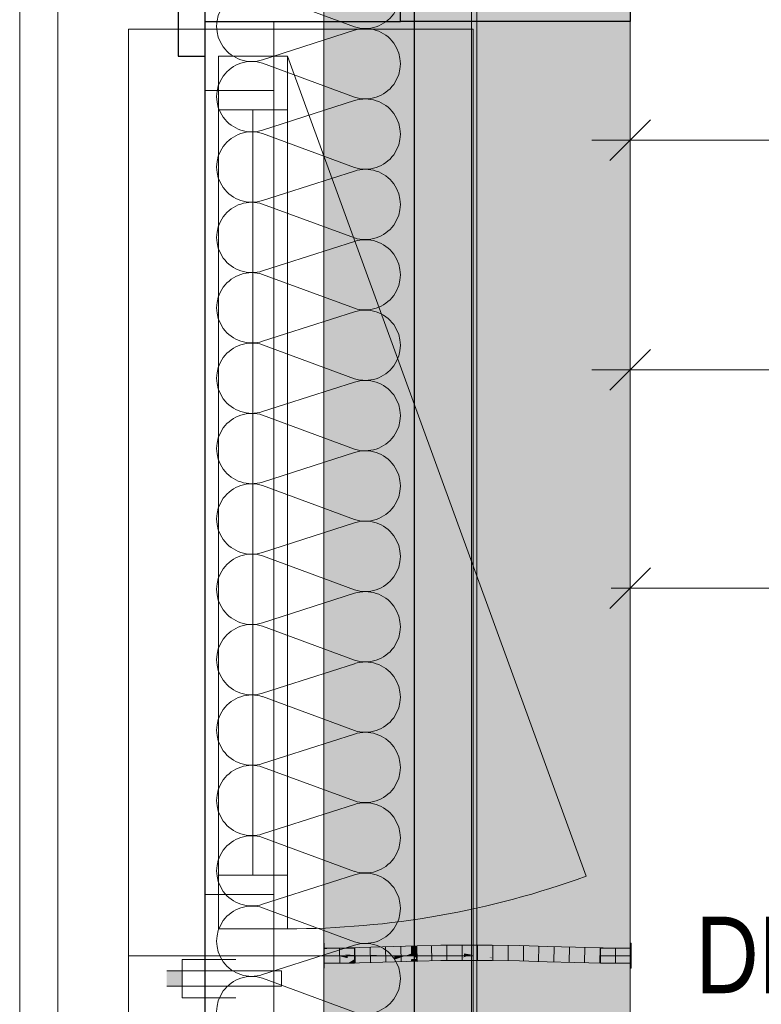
# Model space of a CAD drawing. Extents: x -1920 to 300, y 62 to 656.
# Tile 34 of 60: x -1822 to -1812, y 307 to 320. Entities that reach past the tile are written whole.
import ezdxf
from ezdxf.lldxf.tags import DXFTag

# ---------------------------------------------------------------- set-up
doc = ezdxf.new("R2010")
doc.units = 0
doc.layers.get('0').update_dxf_attribs({"lineweight": 35})
for name, color, linetype, lineweight, true_color in [('30 -33 Aussenwände- 7 Fassade_ Elemente', 7, 'Continuous', 9, 0x00aacc), ('30 -35 Decken- 1 Konstruktion-Träger- Stahlbeton', 7, 'grob-A06G9HJG8I', 13, 0x33aa00), ('30 -36 Dächer- 3 Dachbeläge', 7, 'Continuous', 15, 0x9999ff), ('30 -36 Dächer- 4 Dachbekleidungen', 7, 'Continuous', 9, 0xccccff), ('70 -76 Bemaßung- 2 Allgemein', 9, 'Continuous', 5, 0x808080), ('E_Leerrohr 20', 7, 'Continuous', 13, 0xcc0099), ('E_Leerrohr 20-Shading', 7, 'Continuous', 13, 0xcc0099)]:
    doc.layers.add(name, color=color, linetype=linetype, lineweight=lineweight, true_color=true_color)
doc.layers.add('70 -71 Achsen- 1 Gebäudeachsen', color=7, linetype='STRICHPUNKT2-A06G9HJF8I', lineweight=18)
doc.layers.add('Detailelementbeschriftung', color=7, linetype='Continuous', lineweight=9)
doc.layers.add('iwb_Schraffur_Unterzug', color=7, linetype='Continuous', lineweight=5, true_color=0xffffcc, plot=False)
doc.styles.get("Standard").update_dxf_attribs({"font": 'ARIALN.TTF'})
tags = doc.linetypes.add('grob-A06G9HJG8I', pattern=[14, 3, -8, 3]).pattern_tags.tags
tags[8:9] = [DXFTag(74, 4), DXFTag(75, 0), DXFTag(340, '0'), DXFTag(46, 0.0), DXFTag(50, 0.0), DXFTag(44, 0.0), DXFTag(45, 0.0)]
tags[6:7] = [DXFTag(74, 4), DXFTag(75, 0), DXFTag(340, '0'), DXFTag(46, 0.0), DXFTag(50, 0.0), DXFTag(44, 0.0), DXFTag(45, 0.0)]
tags[4:5] = [DXFTag(74, 4), DXFTag(75, 0), DXFTag(340, '0'), DXFTag(46, 0.0), DXFTag(50, 0.0), DXFTag(44, 0.0), DXFTag(45, 0.0)]
tags = doc.linetypes.add('STRICHPUNKT2', pattern=[12.7, 6.35, -3.175, 0, -3.175]).pattern_tags.tags
tags[10:11] = [DXFTag(74, 4), DXFTag(75, 0), DXFTag(340, '0'), DXFTag(46, 0.0), DXFTag(50, 0.0), DXFTag(44, 0.0), DXFTag(45, 0.0)]
tags[8:9] = [DXFTag(74, 4), DXFTag(75, 0), DXFTag(340, '0'), DXFTag(46, 0.0), DXFTag(50, 0.0), DXFTag(44, 0.0), DXFTag(45, 0.0)]
tags[6:7] = [DXFTag(74, 4), DXFTag(75, 0), DXFTag(340, '0'), DXFTag(46, 0.0), DXFTag(50, 0.0), DXFTag(44, 0.0), DXFTag(45, 0.0)]
tags[4:5] = [DXFTag(74, 4), DXFTag(75, 0), DXFTag(340, '0'), DXFTag(46, 0.0), DXFTag(50, 0.0), DXFTag(44, 0.0), DXFTag(45, 0.0)]
tags = doc.linetypes.add('STRICHPUNKT2-A06G9HJF8I', pattern=[12.7, 6.35, -3.175, 0, -3.175]).pattern_tags.tags
tags[10:11] = [DXFTag(74, 4), DXFTag(75, 0), DXFTag(340, '0'), DXFTag(46, 0.0), DXFTag(50, 0.0), DXFTag(44, 0.0), DXFTag(45, 0.0)]
tags[8:9] = [DXFTag(74, 4), DXFTag(75, 0), DXFTag(340, '0'), DXFTag(46, 0.0), DXFTag(50, 0.0), DXFTag(44, 0.0), DXFTag(45, 0.0)]
tags[6:7] = [DXFTag(74, 4), DXFTag(75, 0), DXFTag(340, '0'), DXFTag(46, 0.0), DXFTag(50, 0.0), DXFTag(44, 0.0), DXFTag(45, 0.0)]
tags[4:5] = [DXFTag(74, 4), DXFTag(75, 0), DXFTag(340, '0'), DXFTag(46, 0.0), DXFTag(50, 0.0), DXFTag(44, 0.0), DXFTag(45, 0.0)]

# ---------------------------------------------------------------- blocks, each defined once
blk = doc.blocks.new('Shading-A06G9GZP8I', base_point=(-1816.303, 307.503))
at = {"layer": 'E_Leerrohr 20-Shading', "color": 223, "true_color": 0xc67fb4}
for points in [[(-1815.999, 307.612), (-1815.999, 307.631), (-1816.305, 307.606), (-1816.305, 307.627)], [(-1815.999, 307.612), (-1815.816, 307.611), (-1815.999, 307.631), (-1815.816, 307.63)], [(-1815.816, 307.611), (-1815.636, 307.61), (-1815.816, 307.63), (-1815.635, 307.629)], [(-1817.521, 307.566), (-1817.522, 307.595), (-1817.825, 307.565), (-1817.825, 307.592)], [(-1817.825, 307.564), (-1817.825, 307.563), (-1817.521, 307.566)], [(-1817.218, 307.573), (-1817.219, 307.602), (-1817.521, 307.566), (-1817.522, 307.595)], [(-1817.521, 307.566), (-1817.218, 307.572), (-1817.521, 307.566), (-1817.218, 307.573)], [(-1816.914, 307.581), (-1816.915, 307.611), (-1817.218, 307.572), (-1817.219, 307.602)], [(-1816.915, 307.611), (-1816.914, 307.581), (-1816.694, 307.617), (-1816.694, 307.609)], [(-1816.694, 307.609), (-1816.914, 307.581), (-1816.694, 307.588)], [(-1816.694, 307.609), (-1816.61, 307.62), (-1816.694, 307.617)], [(-1816.609, 307.593), (-1816.61, 307.62), (-1816.694, 307.589), (-1816.694, 307.609)], [(-1816.609, 307.591), (-1816.609, 307.593), (-1816.694, 307.588), (-1816.694, 307.589)], [(-1816.694, 307.588), (-1816.609, 307.59), (-1816.609, 307.591)], [(-1816.305, 307.606), (-1816.305, 307.627), (-1816.609, 307.593), (-1816.61, 307.62)], [(-1816.609, 307.591), (-1816.305, 307.6), (-1816.609, 307.593), (-1816.305, 307.606)], [(-1816.609, 307.59), (-1816.305, 307.598), (-1816.609, 307.591), (-1816.305, 307.6)], [(-1816.305, 307.6), (-1815.999, 307.606), (-1816.305, 307.606), (-1815.999, 307.612)], [(-1816.305, 307.598), (-1815.999, 307.602), (-1816.305, 307.6), (-1815.999, 307.606)], [(-1815.999, 307.606), (-1815.636, 307.605), (-1815.999, 307.612), (-1815.636, 307.61)], [(-1815.999, 307.602), (-1815.636, 307.6), (-1815.999, 307.606), (-1815.636, 307.605)], [(-1815.273, 307.598), (-1815.272, 307.623), (-1815.636, 307.61), (-1815.635, 307.629)], [(-1815.636, 307.605), (-1815.273, 307.597), (-1815.636, 307.61), (-1815.273, 307.598)], [(-1815.636, 307.6), (-1815.273, 307.593), (-1815.636, 307.605), (-1815.273, 307.597)], [(-1814.91, 307.586), (-1814.909, 307.613), (-1815.273, 307.597), (-1815.272, 307.623)], [(-1815.273, 307.597), (-1815.273, 307.593), (-1815.208, 307.595), (-1815.023, 307.587)], [(-1815.208, 307.595), (-1815.055, 307.588), (-1814.91, 307.586), (-1814.91, 307.584)], [(-1814.548, 307.575), (-1814.547, 307.603), (-1814.91, 307.586), (-1814.909, 307.613)], [(-1814.91, 307.584), (-1814.548, 307.574), (-1814.91, 307.586), (-1814.548, 307.575)], [(-1814.186, 307.566), (-1814.186, 307.596), (-1814.548, 307.575), (-1814.547, 307.603)], [(-1814.548, 307.574), (-1814.186, 307.566), (-1814.548, 307.575)], [(-1813.825, 307.563), (-1813.825, 307.592), (-1814.186, 307.566), (-1814.186, 307.596)], [(-1817.825, 307.392), (-1817.519, 307.397), (-1817.825, 307.422), (-1817.519, 307.424)], [(-1817.825, 307.392), (-1817.519, 307.395), (-1817.519, 307.397)], [(-1817.214, 307.402), (-1817.214, 307.431), (-1817.519, 307.395), (-1817.519, 307.424)], [(-1816.909, 307.411), (-1816.91, 307.44), (-1817.214, 307.402), (-1817.214, 307.431)], [(-1816.909, 307.411), (-1816.692, 307.417), (-1816.91, 307.44), (-1816.693, 307.446)], [(-1816.693, 307.446), (-1816.693, 307.434), (-1816.606, 307.449), (-1816.605, 307.439)], [(-1816.693, 307.434), (-1816.692, 307.417), (-1816.605, 307.439), (-1816.605, 307.42)], [(-1816.302, 307.452), (-1816.302, 307.456), (-1816.605, 307.439), (-1816.606, 307.449)], [(-1816.605, 307.42), (-1816.301, 307.427), (-1816.605, 307.439), (-1816.302, 307.452)], [(-1815.999, 307.458), (-1815.999, 307.46), (-1816.302, 307.452), (-1816.302, 307.456)], [(-1816.301, 307.427), (-1815.999, 307.431), (-1816.302, 307.452), (-1815.999, 307.458)], [(-1815.999, 307.46), (-1815.999, 307.458), (-1815.819, 307.459), (-1815.819, 307.457)], [(-1815.999, 307.458), (-1815.999, 307.431), (-1815.819, 307.457), (-1815.819, 307.43)], [(-1815.819, 307.459), (-1815.819, 307.457), (-1815.637, 307.457), (-1815.637, 307.455)], [(-1815.637, 307.459), (-1815.819, 307.459), (-1815.637, 307.457), (-1815.819, 307.459)], [(-1815.819, 307.457), (-1815.819, 307.43), (-1815.637, 307.455), (-1815.638, 307.429)], [(-1815.638, 307.429), (-1815.276, 307.423), (-1815.637, 307.455), (-1815.276, 307.445)], [(-1815.276, 307.445), (-1815.276, 307.452), (-1815.637, 307.455), (-1815.637, 307.459)], [(-1814.915, 307.413), (-1814.914, 307.442), (-1815.276, 307.423), (-1815.276, 307.452)], [(-1814.552, 307.403), (-1814.551, 307.433), (-1814.915, 307.413), (-1814.914, 307.442)], [(-1814.189, 307.396), (-1814.188, 307.425), (-1814.552, 307.403), (-1814.551, 307.433)], [(-1813.825, 307.392), (-1813.825, 307.422), (-1814.189, 307.396), (-1814.188, 307.425)]]:
    blk.add_solid(points, dxfattribs=at)
at = {"layer": 'E_Leerrohr 20-Shading', "color": 231, "true_color": 0xe17fc9}
for points in [[(-1817.52, 307.495), (-1817.521, 307.566), (-1817.825, 307.492), (-1817.825, 307.563)], [(-1817.216, 307.502), (-1817.218, 307.572), (-1817.52, 307.495), (-1817.521, 307.566)], [(-1817.216, 307.495), (-1817.216, 307.502), (-1817.52, 307.493), (-1817.52, 307.494)], [(-1817.216, 307.502), (-1817.216, 307.502), (-1817.52, 307.494), (-1817.52, 307.495)], [(-1816.912, 307.511), (-1816.914, 307.581), (-1817.216, 307.502), (-1817.218, 307.572)], [(-1817.216, 307.501), (-1817.067, 307.496), (-1816.912, 307.511), (-1816.911, 307.498)], [(-1817.216, 307.501), (-1816.912, 307.511), (-1817.216, 307.502)], [(-1816.912, 307.511), (-1816.693, 307.517), (-1816.914, 307.581), (-1816.694, 307.588)], [(-1816.743, 307.499), (-1816.693, 307.517), (-1816.911, 307.498), (-1816.912, 307.511)], [(-1816.671, 307.5), (-1816.693, 307.517), (-1816.743, 307.499)], [(-1816.694, 307.588), (-1816.694, 307.586), (-1816.609, 307.59), (-1816.609, 307.584)], [(-1816.694, 307.586), (-1816.693, 307.517), (-1816.609, 307.584), (-1816.608, 307.52)], [(-1816.607, 307.518), (-1816.608, 307.52), (-1816.693, 307.517)], [(-1816.607, 307.5), (-1816.607, 307.518), (-1816.671, 307.5), (-1816.693, 307.517)], [(-1816.304, 307.579), (-1816.305, 307.598), (-1816.609, 307.584), (-1816.609, 307.59)], [(-1816.608, 307.52), (-1816.303, 307.527), (-1816.609, 307.584), (-1816.304, 307.579)], [(-1816.303, 307.52), (-1816.303, 307.527), (-1816.607, 307.518), (-1816.608, 307.52)], [(-1816.303, 307.52), (-1816.607, 307.518), (-1816.303, 307.503), (-1816.607, 307.5)], [(-1816.303, 307.503), (-1816.607, 307.5), (-1816.302, 307.485), (-1816.607, 307.497)], [(-1815.999, 307.576), (-1815.999, 307.602), (-1816.304, 307.579), (-1816.305, 307.598)], [(-1816.304, 307.579), (-1816.303, 307.528), (-1815.999, 307.576), (-1815.999, 307.534)], [(-1816.303, 307.528), (-1816.303, 307.527), (-1815.999, 307.534), (-1815.999, 307.531)], [(-1815.999, 307.521), (-1815.999, 307.531), (-1816.303, 307.52), (-1816.303, 307.527)], [(-1815.999, 307.521), (-1816.303, 307.52), (-1815.999, 307.504), (-1816.303, 307.503)], [(-1815.999, 307.504), (-1816.303, 307.503), (-1815.999, 307.474), (-1816.302, 307.485)], [(-1815.636, 307.577), (-1815.636, 307.6), (-1815.999, 307.576), (-1815.999, 307.602)], [(-1815.999, 307.576), (-1815.999, 307.531), (-1815.817, 307.577), (-1815.817, 307.53)], [(-1815.999, 307.521), (-1815.817, 307.53), (-1815.999, 307.531)], [(-1815.817, 307.53), (-1815.999, 307.521), (-1815.818, 307.52)], [(-1815.898, 307.504), (-1815.999, 307.521), (-1815.999, 307.504)], [(-1815.818, 307.52), (-1815.999, 307.521), (-1815.818, 307.504), (-1815.898, 307.504)], [(-1815.999, 307.474), (-1815.898, 307.504), (-1815.999, 307.504)], [(-1815.999, 307.474), (-1815.741, 307.466), (-1815.898, 307.504), (-1815.681, 307.466)], [(-1815.637, 307.466), (-1815.637, 307.503), (-1815.681, 307.466), (-1815.898, 307.504)], [(-1815.817, 307.53), (-1815.818, 307.52), (-1815.637, 307.528), (-1815.637, 307.519)], [(-1815.637, 307.503), (-1815.637, 307.519), (-1815.818, 307.504), (-1815.818, 307.52)], [(-1815.817, 307.53), (-1815.637, 307.529), (-1815.817, 307.577), (-1815.636, 307.577)], [(-1815.637, 307.528), (-1815.637, 307.529), (-1815.817, 307.53)], [(-1815.636, 307.577), (-1815.637, 307.529), (-1815.273, 307.582), (-1815.274, 307.525)], [(-1815.274, 307.521), (-1815.274, 307.523), (-1815.637, 307.528), (-1815.637, 307.529)], [(-1815.637, 307.529), (-1815.274, 307.523), (-1815.274, 307.525)], [(-1815.637, 307.519), (-1815.275, 307.514), (-1815.637, 307.528), (-1815.274, 307.521)], [(-1815.637, 307.519), (-1815.637, 307.503), (-1815.275, 307.514), (-1815.275, 307.501)], [(-1815.275, 307.471), (-1815.275, 307.501), (-1815.637, 307.466), (-1815.637, 307.503)], [(-1815.273, 307.582), (-1815.273, 307.593), (-1815.636, 307.577), (-1815.636, 307.6)], [(-1815.275, 307.514), (-1814.912, 307.507), (-1815.274, 307.521), (-1814.912, 307.512)], [(-1815.275, 307.514), (-1815.275, 307.501), (-1814.912, 307.507), (-1814.912, 307.499)], [(-1815.274, 307.523), (-1815.023, 307.587), (-1815.273, 307.582)], [(-1815.274, 307.523), (-1814.912, 307.513), (-1815.023, 307.587), (-1814.91, 307.584)], [(-1814.912, 307.512), (-1814.912, 307.513), (-1815.274, 307.521), (-1815.274, 307.523)], [(-1815.023, 307.587), (-1815.273, 307.593), (-1815.273, 307.582)], [(-1814.549, 307.503), (-1814.548, 307.574), (-1814.912, 307.513), (-1814.91, 307.584)], [(-1814.55, 307.501), (-1814.549, 307.503), (-1814.912, 307.507), (-1814.912, 307.513)], [(-1814.912, 307.507), (-1814.912, 307.499), (-1814.55, 307.501), (-1814.55, 307.496)], [(-1814.187, 307.496), (-1814.549, 307.503), (-1814.55, 307.501)], [(-1814.187, 307.496), (-1814.186, 307.566), (-1814.549, 307.503), (-1814.548, 307.574)], [(-1813.825, 307.492), (-1813.825, 307.563), (-1814.187, 307.496), (-1814.186, 307.566)], [(-1817.667, 307.493), (-1817.52, 307.495), (-1817.825, 307.492)], [(-1817.825, 307.49), (-1817.667, 307.493), (-1817.825, 307.492)], [(-1817.825, 307.49), (-1817.825, 307.488), (-1817.731, 307.492), (-1817.646, 307.491)], [(-1817.586, 307.476), (-1817.646, 307.491), (-1817.825, 307.478), (-1817.825, 307.488)], [(-1817.52, 307.459), (-1817.586, 307.476), (-1817.825, 307.463), (-1817.825, 307.478)], [(-1817.825, 307.463), (-1817.825, 307.422), (-1817.52, 307.459), (-1817.519, 307.424)], [(-1817.731, 307.492), (-1817.646, 307.491), (-1817.667, 307.493), (-1817.553, 307.493)], [(-1817.553, 307.493), (-1817.52, 307.494), (-1817.667, 307.493), (-1817.52, 307.495)], [(-1817.52, 307.494), (-1817.646, 307.491), (-1817.52, 307.491)], [(-1817.52, 307.491), (-1817.646, 307.491), (-1817.52, 307.476), (-1817.586, 307.476)], [(-1817.586, 307.476), (-1817.52, 307.459), (-1817.52, 307.476)], [(-1817.216, 307.486), (-1817.216, 307.495), (-1817.52, 307.491), (-1817.52, 307.493)], [(-1817.216, 307.486), (-1817.52, 307.491), (-1817.215, 307.473), (-1817.52, 307.476)], [(-1817.52, 307.476), (-1817.52, 307.459), (-1817.215, 307.473), (-1817.215, 307.455)], [(-1817.52, 307.459), (-1817.519, 307.424), (-1817.215, 307.455), (-1817.214, 307.431)], [(-1817.067, 307.496), (-1817.216, 307.501), (-1817.216, 307.495)], [(-1816.911, 307.492), (-1817.067, 307.496), (-1817.216, 307.486), (-1817.216, 307.495)], [(-1816.911, 307.492), (-1817.216, 307.486), (-1816.911, 307.48)], [(-1816.911, 307.48), (-1817.216, 307.486), (-1816.911, 307.469), (-1817.215, 307.473)], [(-1817.215, 307.473), (-1817.215, 307.455), (-1816.911, 307.469), (-1816.91, 307.45)], [(-1817.214, 307.431), (-1816.91, 307.44), (-1817.215, 307.455), (-1816.91, 307.45)], [(-1817.067, 307.496), (-1816.911, 307.492), (-1816.911, 307.498)], [(-1816.777, 307.487), (-1816.743, 307.499), (-1816.911, 307.492), (-1816.911, 307.498)], [(-1816.777, 307.487), (-1816.911, 307.492), (-1816.804, 307.477), (-1816.911, 307.48)], [(-1816.804, 307.477), (-1816.911, 307.48), (-1816.83, 307.468), (-1816.911, 307.469)], [(-1816.911, 307.469), (-1816.91, 307.45), (-1816.83, 307.468), (-1816.883, 307.449)], [(-1816.91, 307.45), (-1816.91, 307.44), (-1816.883, 307.449)], [(-1816.883, 307.449), (-1816.91, 307.44), (-1816.693, 307.446)], [(-1816.88, 307.451), (-1816.883, 307.449), (-1816.611, 307.453), (-1816.606, 307.449)], [(-1816.606, 307.449), (-1816.883, 307.449), (-1816.693, 307.446)], [(-1816.628, 307.466), (-1816.83, 307.468), (-1816.611, 307.453), (-1816.88, 307.451)], [(-1816.804, 307.477), (-1816.83, 307.468), (-1816.638, 307.474), (-1816.628, 307.466)], [(-1816.638, 307.474), (-1816.65, 307.483), (-1816.804, 307.477), (-1816.777, 307.487)], [(-1816.777, 307.487), (-1816.65, 307.483), (-1816.743, 307.499), (-1816.671, 307.5)], [(-1816.607, 307.497), (-1816.607, 307.5), (-1816.67, 307.499), (-1816.671, 307.5)], [(-1816.65, 307.483), (-1816.606, 307.482), (-1816.67, 307.499), (-1816.607, 307.497)], [(-1816.606, 307.482), (-1816.65, 307.483), (-1816.606, 307.473), (-1816.638, 307.474)], [(-1816.606, 307.473), (-1816.638, 307.474), (-1816.606, 307.466), (-1816.628, 307.466)], [(-1816.606, 307.466), (-1816.628, 307.466), (-1816.606, 307.453), (-1816.611, 307.453)], [(-1816.611, 307.453), (-1816.606, 307.449), (-1816.606, 307.453)], [(-1816.607, 307.497), (-1816.606, 307.482), (-1816.302, 307.485), (-1816.302, 307.473)], [(-1816.302, 307.473), (-1816.606, 307.482), (-1816.302, 307.468), (-1816.606, 307.473)], [(-1816.302, 307.468), (-1816.606, 307.473), (-1816.302, 307.463), (-1816.606, 307.466)], [(-1816.302, 307.463), (-1816.606, 307.466), (-1816.302, 307.456), (-1816.606, 307.453)], [(-1816.606, 307.453), (-1816.606, 307.449), (-1816.302, 307.456)], [(-1815.999, 307.474), (-1816.302, 307.485), (-1815.999, 307.467), (-1816.302, 307.474)], [(-1816.302, 307.474), (-1816.302, 307.473), (-1815.999, 307.467), (-1815.999, 307.464)], [(-1816.067, 307.466), (-1816.302, 307.473), (-1816.302, 307.468)], [(-1816.11, 307.461), (-1815.999, 307.464), (-1816.302, 307.468), (-1816.067, 307.466)], [(-1816.11, 307.461), (-1816.302, 307.468), (-1816.302, 307.463)], [(-1816.302, 307.456), (-1816.11, 307.461), (-1816.302, 307.463)], [(-1815.999, 307.46), (-1816.11, 307.461), (-1816.302, 307.456)], [(-1815.999, 307.46), (-1815.999, 307.464), (-1816.11, 307.461)], [(-1815.999, 307.474), (-1815.999, 307.467), (-1815.666, 307.464), (-1815.637, 307.459)], [(-1815.999, 307.467), (-1815.999, 307.464), (-1815.637, 307.459)], [(-1815.637, 307.459), (-1815.999, 307.464), (-1815.819, 307.459)], [(-1815.999, 307.464), (-1815.999, 307.46), (-1815.819, 307.459)], [(-1815.741, 307.466), (-1815.666, 307.464), (-1815.681, 307.466)], [(-1815.637, 307.463), (-1815.637, 307.466), (-1815.666, 307.464), (-1815.681, 307.466)], [(-1815.666, 307.464), (-1815.637, 307.459), (-1815.637, 307.463)], [(-1815.276, 307.452), (-1815.275, 307.471), (-1815.637, 307.463), (-1815.637, 307.466)], [(-1815.275, 307.471), (-1815.276, 307.452), (-1814.913, 307.478), (-1814.914, 307.442)], [(-1814.912, 307.499), (-1815.275, 307.501), (-1814.913, 307.478), (-1815.275, 307.471)], [(-1814.913, 307.478), (-1814.914, 307.442), (-1814.55, 307.485), (-1814.551, 307.433)], [(-1814.55, 307.496), (-1814.912, 307.499), (-1814.55, 307.485), (-1814.913, 307.478)], [(-1814.55, 307.485), (-1814.551, 307.433), (-1814.187, 307.49), (-1814.188, 307.425)], [(-1814.55, 307.501), (-1814.55, 307.496), (-1814.187, 307.496), (-1814.187, 307.493)], [(-1814.187, 307.493), (-1814.55, 307.496), (-1814.187, 307.49), (-1814.55, 307.485)], [(-1814.187, 307.49), (-1814.188, 307.425), (-1813.825, 307.492), (-1813.825, 307.422)], [(-1813.825, 307.492), (-1814.187, 307.496), (-1814.187, 307.493)], [(-1814.187, 307.493), (-1814.187, 307.49), (-1813.825, 307.492)]]:
    blk.add_solid(points, dxfattribs=at)
blk = doc.blocks.new('Shading-A06G9GZR8I', base_point=(-1813.825, 307.492))
at = {"layer": 'E_Leerrohr 20-Shading', "color": 213, "true_color": 0xd67fc0}
for points in [[(-1813.819, 307.657), (-1813.825, 307.657), (-1813.819, 307.603), (-1813.825, 307.603)], [(-1814.219, 307.592), (-1814.219, 307.492), (-1813.825, 307.592), (-1813.825, 307.492)], [(-1813.825, 307.603), (-1813.825, 307.492), (-1813.819, 307.603), (-1813.819, 307.492)], [(-1813.825, 307.492), (-1814.219, 307.492), (-1813.825, 307.392), (-1814.219, 307.398)], [(-1814.219, 307.398), (-1814.219, 307.392), (-1813.825, 307.392)], [(-1813.819, 307.492), (-1813.825, 307.492), (-1813.819, 307.446), (-1813.825, 307.447)], [(-1813.819, 307.446), (-1813.825, 307.447), (-1813.819, 307.438), (-1813.825, 307.438)], [(-1813.825, 307.438), (-1813.825, 307.327), (-1813.819, 307.438), (-1813.819, 307.327)]]:
    blk.add_solid(points, dxfattribs=at)
blk = doc.blocks.new('Shading-A06G9GZT8I', base_point=(-1817.825, 307.577))
at = {"layer": 'E_Leerrohr 20-Shading', "color": 213, "true_color": 0xd67fc0}
for points in [[(-1817.825, 307.61), (-1817.825, 307.657), (-1817.831, 307.61), (-1817.831, 307.657)], [(-1817.831, 307.61), (-1817.831, 307.606), (-1817.825, 307.61), (-1817.825, 307.606)], [(-1817.831, 307.606), (-1817.831, 307.579), (-1817.825, 307.606), (-1817.825, 307.579)], [(-1817.831, 307.492), (-1817.825, 307.492), (-1817.831, 307.579), (-1817.825, 307.579)], [(-1817.784, 307.579), (-1817.825, 307.592), (-1817.825, 307.577)], [(-1817.825, 307.592), (-1817.784, 307.579), (-1817.521, 307.592)], [(-1817.825, 307.577), (-1817.825, 307.508), (-1817.784, 307.579), (-1817.554, 307.504)], [(-1817.825, 307.508), (-1817.825, 307.499), (-1817.554, 307.504), (-1817.52, 307.492)], [(-1817.784, 307.579), (-1817.431, 307.592), (-1817.521, 307.592)], [(-1817.431, 307.592), (-1817.784, 307.579), (-1817.431, 307.502), (-1817.554, 307.504)], [(-1817.554, 307.504), (-1817.52, 307.492), (-1817.431, 307.502), (-1817.431, 307.492)], [(-1817.825, 307.47), (-1817.825, 307.492), (-1817.831, 307.47), (-1817.831, 307.492)], [(-1817.831, 307.457), (-1817.825, 307.457), (-1817.831, 307.47), (-1817.825, 307.47)], [(-1817.831, 307.457), (-1817.831, 307.444), (-1817.825, 307.457), (-1817.825, 307.444)], [(-1817.825, 307.444), (-1817.831, 307.444), (-1817.825, 307.423), (-1817.831, 307.423)], [(-1817.831, 307.423), (-1817.831, 307.327), (-1817.825, 307.423), (-1817.825, 307.327)], [(-1817.548, 307.493), (-1817.825, 307.499), (-1817.641, 307.492), (-1817.825, 307.495)], [(-1817.825, 307.495), (-1817.825, 307.492), (-1817.641, 307.492)], [(-1817.825, 307.49), (-1817.825, 307.451), (-1817.52, 307.492), (-1817.654, 307.448)], [(-1817.825, 307.49), (-1817.52, 307.492), (-1817.825, 307.491), (-1817.641, 307.492)], [(-1817.641, 307.492), (-1817.825, 307.492), (-1817.825, 307.491)], [(-1817.825, 307.451), (-1817.825, 307.392), (-1817.654, 307.448)], [(-1817.51, 307.397), (-1817.431, 307.445), (-1817.825, 307.392), (-1817.654, 307.448)], [(-1817.51, 307.397), (-1817.825, 307.392), (-1817.64, 307.392)], [(-1817.52, 307.492), (-1817.654, 307.448), (-1817.431, 307.492), (-1817.431, 307.445)], [(-1817.52, 307.492), (-1817.548, 307.493), (-1817.641, 307.492)], [(-1817.518, 307.392), (-1817.51, 307.397), (-1817.64, 307.392)], [(-1817.431, 307.397), (-1817.431, 307.4), (-1817.518, 307.392), (-1817.51, 307.397)], [(-1817.518, 307.392), (-1817.431, 307.392), (-1817.431, 307.397)], [(-1817.431, 307.4), (-1817.431, 307.445), (-1817.51, 307.397)]]:
    blk.add_solid(points, dxfattribs=at)
blk = doc.blocks.new('Referenz-A06G9HJH8I', base_point=(-1905.787, 86.892))
at = {"layer": '30 -33 Aussenwände- 7 Fassade_ Elemente', "color": 0, "linetype": 'Continuous', "lineweight": -2, "ltscale": 0.25}
for p, q in [((-1819.381, 270.642), (-1819.381, 353.142)), ((-1816.651, 350.892), (-1816.651, 272.892)), ((-1819.731, 320.892), (-1819.731, 319.242)), ((-1816.831, 319.692), (-1816.831, 320.892)), ((-1813.831, 320.892), (-1813.831, 319.692)), ((-1819.381, 319.242), (-1819.381, 319.692)), ((-1819.381, 319.692), (-1816.831, 319.692)), ((-1813.831, 319.692), (-1816.831, 319.692)), ((-1819.731, 319.242), (-1819.381, 319.242))]:
    blk.add_line(p, q, dxfattribs=at)
at = {"layer": '30 -33 Aussenwände- 7 Fassade_ Elemente', "color": 0, "linetype": 'Continuous', "ltscale": 0.13}
for p, q in [((-1821.801, 352.442), (-1821.801, 271.292)), ((-1815.901, 272.892), (-1815.901, 350.892)), ((-1821.301, 273.142), (-1821.301, 350.642)), ((-1819.381, 350.642), (-1819.381, 273.142)), ((-1821.801, 241.342), (-1821.801, 322.442)), ((-1813.831, 320.892), (-1813.831, 242.892)), ((-1817.431, 319.625), (-1818.631, 320.068)), ((-1819.381, 319.692), (-1818.481, 319.692)), ((-1819.381, 307.492), (-1819.381, 319.692)), ((-1818.481, 319.692), (-1818.481, 307.492)), ((-1818.631, 319.194), (-1817.431, 319.58)), ((-1819.206, 307.842), (-1819.206, 319.242)), ((-1819.206, 319.242), (-1818.306, 319.242)), ((-1818.306, 319.242), (-1818.306, 307.842)), ((-1817.431, 318.705), (-1818.631, 319.149)), ((-1818.631, 318.275), (-1817.431, 318.66)), ((-1817.431, 317.786), (-1818.631, 318.23)), ((-1818.631, 317.355), (-1817.431, 317.741)), ((-1817.431, 316.867), (-1818.631, 317.31)), ((-1818.631, 316.436), (-1817.431, 316.822)), ((-1817.431, 315.948), (-1818.631, 316.391)), ((-1818.631, 315.517), (-1817.431, 315.903)), ((-1817.431, 315.028), (-1818.631, 315.472)), ((-1818.631, 314.598), (-1817.431, 314.983)), ((-1817.431, 314.109), (-1818.631, 314.553)), ((-1818.631, 313.678), (-1817.431, 314.064)), ((-1817.431, 313.19), (-1818.631, 313.633)), ((-1818.631, 312.759), (-1817.431, 313.145)), ((-1817.431, 312.271), (-1818.631, 312.714)), ((-1818.631, 311.84), (-1817.431, 312.226)), ((-1817.431, 311.351), (-1818.631, 311.795)), ((-1818.631, 310.921), (-1817.431, 311.306)), ((-1817.431, 310.432), (-1818.631, 310.876)), ((-1818.631, 310.001), (-1817.431, 310.387)), ((-1817.431, 309.513), (-1818.631, 309.956)), ((-1818.631, 309.082), (-1817.431, 309.468)), ((-1817.431, 308.593), (-1818.631, 309.037)), ((-1818.631, 308.163), (-1817.431, 308.548)), ((-1817.431, 307.674), (-1818.631, 308.118)), ((-1818.306, 307.842), (-1819.206, 307.842)), ((-1818.631, 307.244), (-1817.431, 307.629)), ((-1819.381, 295.292), (-1819.381, 307.492)), ((-1819.381, 307.492), (-1818.481, 307.492)), ((-1818.481, 307.492), (-1818.481, 295.292)), ((-1817.431, 306.755), (-1818.631, 307.199))]:
    blk.add_line(p, q, dxfattribs=at)
at = {"layer": '30 -33 Aussenwände- 7 Fassade_ Elemente', "color": 0}
for p, q in [((-1820.381, 319.592), (-1819.381, 319.592)), ((-1820.381, 307.492), (-1820.381, 319.592)), ((-1818.481, 319.592), (-1819.381, 319.592)), ((-1819.381, 319.592), (-1819.381, 318.792)), ((-1815.881, 319.592), (-1818.481, 319.592)), ((-1818.481, 318.792), (-1818.481, 319.592)), ((-1815.881, 307.492), (-1815.881, 319.592)), ((-1819.206, 319.242), (-1818.306, 319.242)), ((-1819.206, 318.542), (-1819.206, 319.242)), ((-1818.306, 319.242), (-1818.306, 318.542)), ((-1819.381, 318.792), (-1818.481, 318.792)), ((-1819.381, 308.292), (-1819.381, 318.792)), ((-1819.206, 318.542), (-1818.306, 318.542)), ((-1819.206, 308.542), (-1819.206, 318.542)), ((-1818.756, 308.542), (-1818.756, 318.542)), ((-1818.306, 318.542), (-1818.306, 308.542)), ((-1819.206, 307.842), (-1819.206, 308.542)), ((-1818.306, 308.542), (-1819.206, 308.542)), ((-1818.306, 308.542), (-1818.306, 307.842)), ((-1819.381, 307.492), (-1819.381, 308.292)), ((-1819.381, 308.292), (-1818.481, 308.292)), ((-1818.481, 308.292), (-1818.481, 307.492)), ((-1818.306, 307.842), (-1819.206, 307.842)), ((-1820.381, 295.392), (-1820.381, 307.492)), ((-1820.381, 307.492), (-1819.381, 307.492)), ((-1818.481, 307.492), (-1819.381, 307.492)), ((-1819.381, 307.492), (-1819.381, 306.692)), ((-1818.481, 306.692), (-1818.481, 307.492)), ((-1815.881, 307.492), (-1818.481, 307.492)), ((-1815.881, 295.392), (-1815.881, 307.492))]:
    blk.add_line(p, q, dxfattribs=at)
at = {"layer": '30 -33 Aussenwände- 7 Fassade_ Elemente', "color": 0, "linetype": 'Continuous', "lineweight": 18, "ltscale": 0.18}
for p, q in [((-1819.381, 319.692), (-1818.481, 319.692)), ((-1819.381, 318.792), (-1819.381, 319.692)), ((-1818.481, 319.692), (-1818.481, 318.792)), ((-1819.206, 318.542), (-1819.206, 319.242)), ((-1819.206, 319.242), (-1818.306, 319.242)), ((-1818.306, 319.242), (-1818.306, 318.542)), ((-1818.481, 318.792), (-1819.381, 318.792)), ((-1818.306, 318.542), (-1819.206, 318.542)), ((-1818.756, 308.542), (-1818.756, 318.542)), ((-1819.206, 308.542), (-1818.306, 308.542)), ((-1819.206, 307.842), (-1819.206, 308.542)), ((-1818.306, 308.542), (-1818.306, 307.842)), ((-1819.381, 307.492), (-1819.381, 308.292)), ((-1819.381, 308.292), (-1818.481, 308.292)), ((-1818.481, 308.292), (-1818.481, 307.492)), ((-1818.306, 307.842), (-1819.206, 307.842)), ((-1819.381, 307.492), (-1818.481, 307.492)), ((-1819.381, 306.692), (-1819.381, 307.492)), ((-1818.481, 307.492), (-1818.481, 306.692))]:
    blk.add_line(p, q, dxfattribs=at)
at = {"layer": '30 -33 Aussenwände- 7 Fassade_ Elemente', "color": 0, "linetype": 'grob-A06G9HJG8I', "ltscale": 0.13}
blk.add_line((-1818.306, 319.242), (-1814.407, 308.53), dxfattribs=at)
at = {"layer": '30 -33 Aussenwände- 7 Fassade_ Elemente', "color": 0, "linetype": 'Continuous', "ltscale": 0.13}
for centre, major_axis, end_param in [((-1817.29, 320.062), (-0.141, -0.437), 3.765224), ((-1818.771, 319.631), (0.141, 0.437), 3.764652), ((-1817.29, 319.142), (-0.141, -0.437), 3.765224), ((-1818.771, 318.712), (0.141, 0.437), 3.764652), ((-1817.29, 318.223), (-0.141, -0.437), 3.765224), ((-1818.771, 317.793), (0.141, 0.437), 3.764652), ((-1817.29, 317.304), (-0.141, -0.437), 3.765224), ((-1818.771, 316.873), (0.141, 0.437), 3.764652), ((-1817.29, 316.385), (-0.141, -0.437), 3.765224), ((-1818.771, 315.954), (0.141, 0.437), 3.764652), ((-1817.29, 315.465), (-0.141, -0.437), 3.765224), ((-1818.771, 315.035), (0.141, 0.437), 3.764652), ((-1817.29, 314.546), (-0.141, -0.437), 3.765224), ((-1818.771, 314.116), (0.141, 0.437), 3.764652), ((-1817.29, 313.627), (-0.141, -0.437), 3.765224), ((-1818.771, 313.196), (0.141, 0.437), 3.764652), ((-1817.29, 312.708), (-0.141, -0.437), 3.765224), ((-1818.771, 312.277), (0.141, 0.437), 3.764652), ((-1817.29, 311.788), (-0.141, -0.437), 3.765224), ((-1818.771, 311.358), (0.141, 0.437), 3.764652), ((-1817.29, 310.869), (-0.141, -0.437), 3.765224), ((-1818.771, 310.438), (0.141, 0.437), 3.764652), ((-1817.29, 309.95), (-0.141, -0.437), 3.765224), ((-1818.771, 309.519), (0.141, 0.437), 3.764652), ((-1817.29, 309.031), (-0.141, -0.437), 3.765224), ((-1818.771, 308.6), (0.141, 0.437), 3.764652), ((-1817.29, 308.111), (-0.141, -0.437), 3.765224), ((-1818.771, 307.681), (0.141, 0.437), 3.764652), ((-1817.29, 307.192), (-0.141, -0.437), 3.765224), ((-1818.771, 306.761), (0.141, 0.437), 3.764652)]:
    blk.add_ellipse(centre, major_axis=major_axis, ratio=1, start_param=0, end_param=end_param, dxfattribs=at)
at = {"layer": '30 -33 Aussenwände- 7 Fassade_ Elemente', "color": 0, "linetype": 'grob-A06G9HJG8I', "ltscale": 0.13}
blk.add_ellipse((-1818.306, 319.242), major_axis=(0, -11.4), ratio=1, start_param=0, end_param=0.349066, dxfattribs=at)
at = {"layer": '30 -35 Decken- 1 Konstruktion-Träger- Stahlbeton', "color": 0}
for p, q in [((-1817.831, 433.642), (-1817.831, 242.642)), ((-1813.831, 433.642), (-1813.831, 242.642))]:
    blk.add_line(p, q, dxfattribs=at)
at = {"layer": '30 -36 Dächer- 3 Dachbeläge', "color": 0, "lineweight": 9}
for p, q in [((-1819.681, 307.292), (-1819.881, 307.292)), ((-1819.681, 307.092), (-1819.681, 307.292)), ((-1819.881, 307.092), (-1819.681, 307.092))]:
    blk.add_line(p, q, dxfattribs=at)
at = {"layer": '30 -36 Dächer- 3 Dachbeläge', "color": 0, "lineweight": 0}
for points in [[(-1819.881, 307.092), (-1819.881, 307.292), (-1819.681, 307.092)], [(-1819.681, 307.092), (-1819.881, 307.292), (-1819.681, 307.292)]]:
    blk.add_solid(points, dxfattribs=at)
at = {"layer": '30 -36 Dächer- 4 Dachbekleidungen', "color": 0, "linetype": 'Continuous', "ltscale": 0.13}
for p, q in [((-1818.981, 307.442), (-1819.681, 307.442)), ((-1819.681, 307.442), (-1819.681, 307.292)), ((-1819.681, 307.092), (-1819.681, 307.292)), ((-1819.681, 307.292), (-1818.981, 307.292)), ((-1818.381, 307.292), (-1818.981, 307.292)), ((-1818.381, 307.092), (-1818.381, 307.292)), ((-1818.981, 307.092), (-1819.681, 307.092)), ((-1819.681, 306.942), (-1819.681, 307.092)), ((-1818.981, 307.092), (-1818.381, 307.092)), ((-1818.981, 306.942), (-1819.681, 306.942))]:
    blk.add_line(p, q, dxfattribs=at)
at = {"layer": '70 -71 Achsen- 1 Gebäudeachsen', "color": 0, "linetype": 'STRICHPUNKT2-A06G9HJF8I', "ltscale": 0.18}
blk.add_line((-1815.831, 590.612), (-1815.831, 90.892), dxfattribs=at)
at = {"layer": '70 -76 Bemaßung- 2 Allgemein', "color": 0, "linetype": 'Continuous', "ltscale": 0.13}
for p, q in [((-1813.831, 319.392), (-1813.831, 317.642)), ((-1814.331, 318.142), (-1813.3, 318.142)), ((-1742.361, 318.142), (-1813.3, 318.142)), ((-1813.831, 316.392), (-1813.831, 314.642)), ((-1814.331, 315.142), (-1813.3, 315.142)), ((-1740.861, 315.142), (-1813.3, 315.142)), ((-1813.831, 313.293), (-1813.831, 311.793)), ((-1814.096, 312.028), (-1813.565, 312.559)), ((-1814.081, 312.293), (-1813.3, 312.293)), ((-1791.811, 312.293), (-1813.3, 312.293))]:
    blk.add_line(p, q, dxfattribs=at)
at = {"layer": '70 -76 Bemaßung- 2 Allgemein', "color": 0, "linetype": 'Continuous', "lineweight": 20, "ltscale": 0.2}
for p, q in [((-1814.096, 317.877), (-1813.565, 318.408)), ((-1814.096, 314.877), (-1813.565, 315.408))]:
    blk.add_line(p, q, dxfattribs=at)
blk = doc.blocks.new('Referenz-A06G9HJJ8I', base_point=(-1817.831, 154.592))
at = {"layer": 'iwb_Schraffur_Unterzug', "linetype": 'Continuous', "ltscale": 0.13}
blk.add_solid([(-1817.831, 242.642), (-1817.831, 546.142), (-1813.831, 242.642), (-1813.831, 546.142)], dxfattribs=at)
blk = doc.blocks.new('Flexrohr-A06G9ID98I', base_point=(-1817.825, 307.392))
at = {"color": 0, "linetype": 'ByBlock', "lineweight": -2, "ltscale": 0.13}
for p, q in [((-1815.999, 307.631), (-1816.305, 307.627)), ((-1815.635, 307.629), (-1815.999, 307.631)), ((-1817.522, 307.595), (-1817.825, 307.592)), ((-1817.825, 307.592), (-1817.825, 307.392)), ((-1817.824, 307.586), (-1817.824, 307.398)), ((-1817.625, 307.588), (-1817.623, 307.4)), ((-1817.219, 307.602), (-1817.522, 307.595)), ((-1817.426, 307.591), (-1817.422, 307.403)), ((-1817.226, 307.596), (-1817.221, 307.408)), ((-1816.915, 307.611), (-1817.219, 307.602)), ((-1817.027, 307.601), (-1817.021, 307.413)), ((-1816.61, 307.62), (-1816.915, 307.611)), ((-1816.827, 307.607), (-1816.821, 307.419)), ((-1816.627, 307.613), (-1816.622, 307.425)), ((-1816.305, 307.627), (-1816.61, 307.62)), ((-1816.426, 307.618), (-1816.422, 307.43)), ((-1816.226, 307.622), (-1816.223, 307.434)), ((-1816.025, 307.625), (-1816.024, 307.437)), ((-1815.824, 307.624), (-1815.825, 307.436)), ((-1815.272, 307.623), (-1815.635, 307.629)), ((-1815.623, 307.623), (-1815.625, 307.435)), ((-1815.423, 307.619), (-1815.426, 307.431)), ((-1814.909, 307.613), (-1815.272, 307.623)), ((-1815.222, 307.615), (-1815.226, 307.427)), ((-1815.022, 307.61), (-1815.027, 307.422)), ((-1814.547, 307.603), (-1814.909, 307.613)), ((-1814.822, 307.605), (-1814.827, 307.417)), ((-1814.622, 307.599), (-1814.627, 307.411)), ((-1814.186, 307.596), (-1814.547, 307.603)), ((-1814.423, 307.595), (-1814.427, 307.407)), ((-1814.223, 307.59), (-1814.226, 307.402)), ((-1813.825, 307.592), (-1814.186, 307.596)), ((-1814.024, 307.588), (-1814.025, 307.4)), ((-1813.825, 307.592), (-1813.825, 307.392)), ((-1817.519, 307.395), (-1817.825, 307.392)), ((-1817.213, 307.402), (-1817.519, 307.395)), ((-1816.909, 307.411), (-1817.213, 307.402)), ((-1816.605, 307.42), (-1816.909, 307.411)), ((-1816.301, 307.427), (-1816.605, 307.42)), ((-1815.999, 307.431), (-1816.301, 307.427)), ((-1815.638, 307.429), (-1815.999, 307.431)), ((-1815.277, 307.423), (-1815.638, 307.429)), ((-1814.915, 307.413), (-1815.277, 307.423)), ((-1814.552, 307.403), (-1814.915, 307.413)), ((-1814.189, 307.396), (-1814.552, 307.403)), ((-1813.825, 307.392), (-1814.189, 307.396))]:
    blk.add_line(p, q, dxfattribs=at)
blk = doc.blocks.new('Einzeiliger Text-A06G9IDB8I', base_point=(-1812.98, 307.002))
at = {"color": 0, "lineweight": -2, "insert": (-1812.98, 308.002), "char_height": 1, "attachment_point": 1}
blk.add_mtext('{\\fArial Narrow;DN20 in UZ}', dxfattribs=at)
blk = doc.blocks.new('Enddeckel-A06G9IDD8I', base_point=(-1817.831, 307.327))
at = {"color": 0, "linetype": 'ByBlock', "lineweight": -2, "ltscale": 0.13}
for p, q in [((-1817.825, 307.657), (-1817.831, 307.657)), ((-1817.831, 307.561), (-1817.831, 307.657)), ((-1817.825, 307.561), (-1817.825, 307.657)), ((-1817.831, 307.424), (-1817.831, 307.561)), ((-1817.431, 307.592), (-1817.825, 307.592)), ((-1817.825, 307.534), (-1817.825, 307.592)), ((-1817.825, 307.424), (-1817.825, 307.561)), ((-1817.825, 307.451), (-1817.825, 307.534)), ((-1817.431, 307.534), (-1817.431, 307.592)), ((-1817.431, 307.451), (-1817.431, 307.534)), ((-1817.831, 307.327), (-1817.831, 307.424)), ((-1817.825, 307.392), (-1817.825, 307.451)), ((-1817.825, 307.327), (-1817.825, 307.424)), ((-1817.825, 307.392), (-1817.431, 307.392)), ((-1817.431, 307.392), (-1817.431, 307.451)), ((-1817.831, 307.327), (-1817.825, 307.327))]:
    blk.add_line(p, q, dxfattribs=at)
at = {"color": 0, "linetype": 'STRICHPUNKT2', "lineweight": 5, "ltscale": 0.13}
blk.add_line((-1817.825, 307.492), (-1817.431, 307.492), dxfattribs=at)
blk = doc.blocks.new('Enddeckel-A06G9IDF8I', base_point=(-1814.219, 307.327))
at = {"color": 0, "linetype": 'ByBlock', "lineweight": -2, "ltscale": 0.13}
for p, q in [((-1813.819, 307.657), (-1813.825, 307.657)), ((-1813.825, 307.657), (-1813.825, 307.561)), ((-1813.819, 307.657), (-1813.819, 307.561)), ((-1813.825, 307.592), (-1814.219, 307.592)), ((-1814.219, 307.592), (-1814.219, 307.534)), ((-1814.219, 307.534), (-1814.219, 307.451)), ((-1813.825, 307.592), (-1813.825, 307.534)), ((-1813.825, 307.561), (-1813.825, 307.424)), ((-1813.825, 307.534), (-1813.825, 307.451)), ((-1813.819, 307.561), (-1813.819, 307.424)), ((-1814.219, 307.451), (-1814.219, 307.392)), ((-1814.219, 307.392), (-1813.825, 307.392)), ((-1813.825, 307.451), (-1813.825, 307.392)), ((-1813.825, 307.424), (-1813.825, 307.327)), ((-1813.819, 307.424), (-1813.819, 307.327)), ((-1813.825, 307.327), (-1813.819, 307.327))]:
    blk.add_line(p, q, dxfattribs=at)
at = {"color": 0, "linetype": 'STRICHPUNKT2', "lineweight": 5, "ltscale": 0.13}
blk.add_line((-1813.825, 307.492), (-1814.219, 307.492), dxfattribs=at)

msp = doc.modelspace()

# ---------------------------------------------------------------- block references
at = {"color": 8, "lineweight": 25, "ltscale": 0.25, "true_color": 0x808080}
for name, p in [('Referenz-A06G9HJH8I', (-1905.787, 86.892)), ('Referenz-A06G9HJJ8I', (-1817.831, 154.592))]:
    msp.add_blockref(name, p, dxfattribs=at)
at = {"layer": 'Detailelementbeschriftung', "ltscale": 0.13}
msp.add_blockref('Einzeiliger Text-A06G9IDB8I', (-1812.98, 307.002), dxfattribs=at)
at = {"layer": 'E_Leerrohr 20'}
for name, p in [('Shading-A06G9GZT8I', (-1817.825, 307.577)), ('Shading-A06G9GZP8I', (-1816.303, 307.503)), ('Shading-A06G9GZR8I', (-1813.825, 307.492))]:
    msp.add_blockref(name, p, dxfattribs=at)
at = {"layer": 'E_Leerrohr 20', "ltscale": 0.13}
for name, p in [('Enddeckel-A06G9IDD8I', (-1817.831, 307.327)), ('Flexrohr-A06G9ID98I', (-1817.825, 307.392)), ('Enddeckel-A06G9IDF8I', (-1814.219, 307.327))]:
    msp.add_blockref(name, p, dxfattribs=at)

doc.saveas('drawing.dxf')
